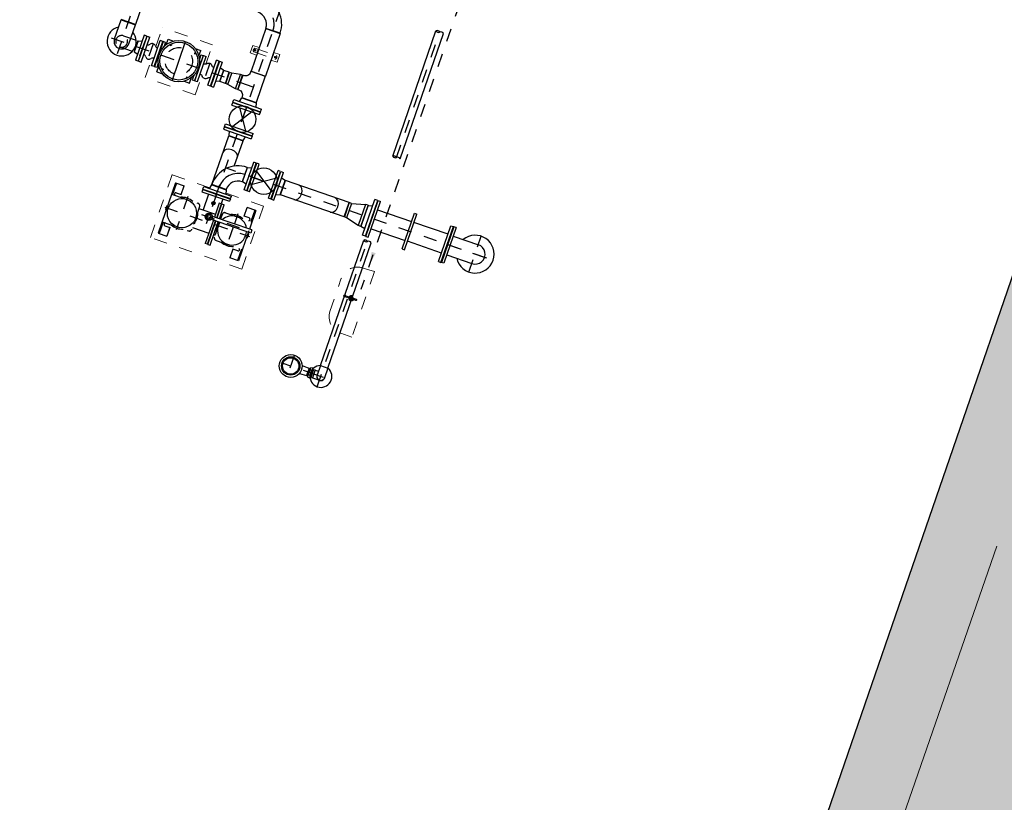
# Model space of a CAD drawing. Header units: metres. Extents: x 128615 to 129083, y 455669 to 456034.
# Tile 90 of 158: x 128820.31 to 128827.73, y 455819.76 to 455825.65. Entities that reach past the tile are written whole.
import ezdxf

# ---------------------------------------------------------------- set-up
doc = ezdxf.new("R2010")
doc.units = ezdxf.units.M
for name, pattern in [('AM_ISO08W050', [18, 12, -1.5, 3, -1.5]), ('CENTER', [2, 1.25, -0.25, 0.25, -0.25]), ('CENTER2', [1.125, 0.75, -0.125, 0.125, -0.125]), ('HIDDEN', [0.375, 0.25, -0.125]), ('RI-AWZI_SLIBLEIDING', [11, 5, -3, 0, -3]), ('RI-AWZI_TERREINRIOLERING', [19.8, 6, -1.8, 2.4, -1.8, 1.8, -1.8, 2.4, -1.8])]:
    doc.linetypes.add(name, pattern=pattern)
for name, color, linetype in [('01', 6, 'Continuous'), ('0H', 6, 'CENTER'), ('0Hid', 6, 'HIDDEN'), ('0Hu1', 6, 'Continuous'), ('0Hu2', 6, 'Continuous'), ('11', 6, 'CENTER'), ('B-XX-GR-GRAS-G', 90, 'Continuous'), ('B-XX-GR-KRUIDEN-G', 98, 'Continuous'), ('B-XX-OG-BEBOUWING-G', 1, 'Continuous')]:
    doc.layers.add(name, color=color, linetype=linetype)
for name, color, linetype, lineweight in [('AM_7', 6, 'AM_ISO08W050', 25), ('B-XX-GR-HAAG-G', 90, 'GR-HAAG1', 13), ('B-XX-RI-AWZI_SLIBLEIDING-G', 40, 'RI-AWZI_SLIBLEIDING', 18), ('B-XX-RI-AWZI_TERREINRIOLERING-G', 10, 'RI-AWZI_TERREINRIOLERING', 18), ('B-XX-VH-BESTRATING-V', 1, 'Continuous', 18), ('ME-CL', 6, 'CENTER2', 18)]:
    doc.layers.add(name, color=color, linetype=linetype, lineweight=lineweight)
doc.linetypes.add('GR-HAAG1', pattern='A,6,[176,NLCS.SHX,S=0.125,R=0,X=0,Y=0],-2', length=8)

# ---------------------------------------------------------------- blocks, each defined once
blk = doc.blocks.new('M150600')
for p, q in [((-150, 142.5), (-150, -142.5)), ((-131, 142.5), (-150, 142.5)), ((-131, 142.5), (-131, -142.5)), ((-131, 75), (140.5, 75)), ((140.5, 142.5), (140.5, -142.5)), ((159.5, 142.5), (140.5, 142.5)), ((159.5, 142.5), (159.5, -142.5)), ((431, 75), (159.5, 75)), ((431, 142.5), (431, -142.5)), ((450, 142.5), (431, 142.5)), ((450, 142.5), (450, -142.5)), ((-131, -142.5), (-150, -142.5)), ((-131, -75), (140.5, -75)), ((159.5, -142.5), (140.5, -142.5)), ((431, -75), (159.5, -75)), ((450, -142.5), (431, -142.5))]:
    blk.add_line(p, q)
blk = doc.blocks.new('Q150ba')
for p, q in [((-220, 142.5), (-220, -142.5)), ((-201, 142.5), (-220, 142.5)), ((-201, 142.5), (-201, -142.5)), ((-201, 75), (0, 75)), ((-201, -142.5), (-220, -142.5)), ((-201, -75), (0, -75))]:
    blk.add_line(p, q)
at = {"color": 0, "linetype": 'ByBlock'}
for p, q in [((0, -142.5), (0, 142.5)), ((-220, 0), (142.5, 0))]:
    blk.add_line(p, q, dxfattribs=at)
for radius, start, end in [(142.5, 211.75686, 148.24314), (75, 270, 90)]:
    blk.add_arc((0, 0), radius, start, end)
blk = doc.blocks.new('Vof150')
for p, q in [((-92, -33), (-84.15, 0)), ((-84.15, 0), (84.15, 0)), ((84.15, 0), (92, -33)), ((-142.5, -33), (142.5, -33)), ((-142.5, -55), (-142.5, -33)), ((-142.5, -55), (142.5, -55)), ((142.5, -55), (142.5, -33))]:
    blk.add_line(p, q)
blk = doc.blocks.new('VC150100')
for p, q in [((0, -84.15), (0, 84.15)), ((0, 84.15), (20, 84.15)), ((20, -84.15), (20, 84.15)), ((20, 84.15), (122, 57.15)), ((122, -57.15), (122, 57.15)), ((122, 57.15), (140, 57.15)), ((140, -57.15), (140, 57.15)), ((122, -57.15), (20, -84.15)), ((122, -57.15), (140, -57.15)), ((0, -84.15), (20, -84.15))]:
    blk.add_line(p, q)
blk = doc.blocks.new('comDN80')
for p, q in [((3, 100), (23, 100)), ((3, 100), (3, -100)), ((23, 100), (23, -100)), ((107, 100), (107, -100)), ((127, 100), (107, 100)), ((127, 100), (127, -100)), ((0, 59), (0, -59)), ((0, 59), (3, 59)), ((23, 40), (24.1, 40)), ((105.9, 40), (107, 40)), ((127, 59), (130, 59)), ((130, 59), (130, -59)), ((0, -59), (3, -59)), ((23, -40), (24.1, -40)), ((105.9, -40), (107, -40)), ((127, -59), (130, -59)), ((3, -100), (23, -100)), ((127, -100), (107, -100))]:
    blk.add_line(p, q)
at = {"color": 0, "linetype": 'ByBlock'}
blk.add_line((65, -61), (65, 61), dxfattribs=at)
for centre, radius, start, end in [((24.1, 65), 25, 270, 324.32578), ((65, 35.6), 25.4, 35.67422, 144.32578), ((105.9, 65), 25, 215.67422, 270), ((24.1, -65), 25, 35.67422, 90), ((65, -35.6), 25.4, 215.67422, 324.32578), ((105.9, -65), 25, 90, 144.32578)]:
    blk.add_arc(centre, radius, start, end)
blk = doc.blocks.new('S100')
for p, q in [((-162.15, 105), (-47.85, 105)), ((-162.15, 105), (-162.15, 97.15)), ((-47.85, 105), (-47.85, 97.15)), ((-210, 57.15), (-210, -57.15)), ((-210, 57.15), (-202.15, 57.15)), ((-7.85, 57.15), (0, 57.15)), ((0, 57.15), (0, -57.15)), ((-210, -57.15), (0, -57.15))]:
    blk.add_line(p, q)
at = {"color": 0, "linetype": 'ByBlock'}
blk.add_line((-105, 105), (-105, 0), dxfattribs=at)
for centre, start, end in [((-202.15, 97.15), 270, 0), ((-7.85, 97.15), 180, 270)]:
    blk.add_arc(centre, 40, start, end)
blk = doc.blocks.new('VC10080')
for p, q in [((0, 57.15), (0, -57.15)), ((0, 57.15), (18, 57.15)), ((18, 57.15), (18, -57.15)), ((18, 57.15), (82, 44.45)), ((82, 44.45), (82, -44.45)), ((82, 44.45), (100, 44.45)), ((100, 44.45), (100, -44.45)), ((0, -57.15), (18, -57.15)), ((18, -57.15), (82, -44.45)), ((82, -44.45), (100, -44.45))]:
    blk.add_line(p, q)
blk = doc.blocks.new('Vof80')
for p, q in [((-44.45, 0), (-52.5, -30)), ((-44.45, 0), (44.45, 0)), ((44.45, 0), (52.5, -30)), ((-100, -30), (100, -30)), ((-100, -50), (-100, -30)), ((-100, -50), (100, -50)), ((100, -50), (100, -30))]:
    blk.add_line(p, q)
blk = doc.blocks.new('Vof100')
for p, q in [((-57.15, 0), (57.15, 0)), ((57.15, 0), (65.5, -32)), ((-110, -32), (110, -32)), ((-110, -52), (-110, -32)), ((-110, -52), (110, -52)), ((-65.5, -32), (-57.15, 0)), ((110, -52), (110, -32))]:
    blk.add_line(p, q)
blk = doc.blocks.new('LD100ba')
for p, q in [((0, -110), (0, 110)), ((20, 110), (0, 110)), ((20, -110), (20, 110)), ((170, -110), (170, 110)), ((190, 110), (170, 110)), ((190, -110), (190, 110)), ((20, -50), (170, 50)), ((20, 50), (170, -50)), ((20, -110), (0, -110)), ((190, -110), (170, -110))]:
    blk.add_line(p, q)
at = {"color": 0, "linetype": 'ByBlock'}
blk.add_line((0, 0), (190, 0), dxfattribs=at)
blk.add_circle((95, 0), 100)
blk = doc.blocks.new('B100')
for p, q in [((-57.2, 0), (57.2, 0)), ((152.5, -95.3), (152.5, -209.6))]:
    blk.add_line(p, q)
for radius in [209.7, 95.4]:
    blk.add_arc((152.5, 0), radius, 180, 269.99999)
at = {"color": 0, "linetype": 'ByBlock'}
blk.add_arc((152.5, 0), 152.5, 180, 269.99999, dxfattribs=at)
blk = doc.blocks.new('A$C3A2E66B4')
at = {"layer": '0H'}
for p, q in [((-110, 330), (-320, 330)), ((-200, 192.5), (-200, 352.5)), ((-90, 192.5), (-90, 310)), ((90, 130), (90, 310)), ((320, 330), (110, 330)), ((200, 87.5), (200, 352.5)), ((0, 0), (0, 237.2)), ((57.1, 180), (-340, 180)), ((337.5, 220), (-337.5, 220)), ((-200, 87.5), (-200, 167.5)), ((-90, 130), (-90, 167.5)), ((-110, 110), (-320, 110)), ((320, 110), (110, 110))]:
    blk.add_line(p, q, dxfattribs=at)
for centre, start, end in [((-110, 310), 0, 90), ((110, 310), 90, 180), ((-110, 130), 270, 0), ((110, 130), 180, 270)]:
    blk.add_arc(centre, 20, start, end, dxfattribs=at)
at = {"layer": '0Hu1'}
for p, q in [((-320, 180), (-320, 420)), ((-320, 420), (-252, 420)), ((-312, 330), (-312, 420)), ((-252, 351), (-252, 420)), ((-80, 378), (-80, 192.5)), ((-62, 378), (-80, 378)), ((-62, 378), (-62, 192.5)), ((-59, 378), (-59, 192.5)), ((-59, 378), (-41, 378)), ((-41, 192.5), (-41, 378)), ((320, 420), (252, 420)), ((252, 350.3), (252, 420)), ((252, 351), (252, 420)), ((312, 330), (312, 420)), ((320, 20), (320, 420)), ((-290, 351), (-252, 351)), ((290, 351), (252, 351)), ((-325, 234.6), (-323.3, 237.4)), ((-325, 205.4), (-325, 234.6)), ((-319.5, 232), (-325, 232)), ((-319.7, 229), (-323.1, 229)), ((-318.8, 238), (-323, 238)), ((-80, 295), (-90, 295)), ((90, 295), (-41, 295)), ((320, 238), (323, 238)), ((320, 232), (325, 232)), ((320, 229), (323.1, 229)), ((325, 234.6), (323.4, 237.4)), ((325, 205.4), (325, 234.6)), ((-340, 192.5), (-25, 192.5)), ((-340, 167.5), (-340, 192.5)), ((-340, 167.5), (-25, 167.5)), ((-319.5, 208), (-325, 208)), ((-325, 205.4), (-323.3, 202.6)), ((-319.7, 211), (-323.1, 211)), ((-318.8, 202), (-323, 202)), ((-320, 20), (-320, 167.5)), ((-80, 167.5), (-80, 56)), ((-62, 167.5), (-62, 56)), ((-59, 167.5), (-59, 56)), ((-41, 56), (-41, 167.5)), ((320, 211), (323.1, 211)), ((320, 208), (325, 208)), ((320, 202), (323, 202)), ((325, 205.4), (323.4, 202.6)), ((-312, 20), (-312, 110)), ((-290, 89), (-252, 89)), ((-252, 89), (-252, 20)), ((-90.6, 145), (-90.8, 145)), ((-80, 145), (-90, 145)), ((90, 145), (-41, 145)), ((57.1, 18), (57.1, 145)), ((90.8, 145), (90.6, 145)), ((290, 89), (252, 89)), ((252, 89), (252, 20)), ((312, 20), (312, 110)), ((-320, 20), (-252, 20)), ((110, 18), (-110, 18)), ((-110, 0), (-110, 18)), ((110, 0), (-110, 0)), ((-62, 56), (-80, 56)), ((-59, 56), (-41, 56)), ((-57.1, 18), (-57.1, 56)), ((110, 0), (110, 18)), ((320, 20), (252, 20))]:
    blk.add_line(p, q, dxfattribs=at)
blk.add_lwpolyline([(-18, 180), (0, 198), (18, 180), (0, 162)], close=True, dxfattribs=at)
for centre, radius in [((200, 220), 110), ((0, 180), 28), ((0, 180), 18)]:
    blk.add_circle(centre, radius, dxfattribs=at)
for centre, radius, start, end in [((-200, 220), 110, 345.52249, 194.47751), ((-290, 340), 11, 90, 245.38002), ((-200, 220), 120, 66.44354, 113.55646), ((200, 220), 120, 66.44354, 113.55646), ((290, 340), 11, 294.61998, 90), ((-316.5, 233.5), 7.88, 145.1501, 213.96087), ((-292.9, 220), 31.5, 163.39845, 196.60155), ((-200, 220), 120, 346.75199, 23.55646), ((200, 220), 120, 156.44354, 203.55646), ((316.5, 233.5), 7.88, 326.03913, 34.8499), ((292.9, 220), 31.5, 343.39845, 16.60155), ((-316.5, 206.5), 7.88, 146.03913, 214.8499), ((-200, 220), 110, 208.50743, 331.49257), ((316.5, 206.5), 7.88, 325.1501, 33.96087), ((-290, 100), 11, 114.61998, 270), ((-200, 220), 120, 246.44354, 293.55646), ((200, 220), 120, 246.44354, 293.55646), ((290, 100), 11, 270, 65.38002)]:
    blk.add_arc(centre, radius, start, end, dxfattribs=at)
blk = doc.blocks.new('sok-DN15ba')
at = {"color": 0, "linetype": 'ByBlock'}
for p, q in [((12.5, 0), (-12.5, 0)), ((0, -12.5), (0, 12.5))]:
    blk.add_line(p, q, dxfattribs=at)
for radius in [12.5, 7.5]:
    blk.add_circle((0, 0), radius)
blk.add_arc((0, 0), 8.5, 180, 90)
blk = doc.blocks.new('slibverwerkingsgebouw')
for p, q in [((16874.6, 2751.7), (16925, 2751.7)), ((16874.7, 2691.7), (16874.6, 2751.7)), ((17039.3, 2751.8), (17089.6, 2751.8)), ((17089.7, 2691.8), (17089.6, 2751.8)), ((16874.7, 2691.7), (16925, 2691.7)), ((16896.5, 2736.7), (17067.8, 2736.8)), ((16896.5, 2706.7), (17067.8, 2706.8)), ((16920.9, 2706.7), (16920.9, 2736.7)), ((17039.3, 2691.8), (17089.7, 2691.8)), ((17043.4, 2706.8), (17043.4, 2736.8)), ((16586.2, 2656.8), (16186.2, 2656.5)), ((16186.3, 2503.6), (16186.2, 2656.5)), ((16586.3, 2502.5), (16586.2, 2656.8)), ((16186.5, 2256.5), (16186.4, 2410.8)), ((16586.5, 2256.8), (16586.4, 2411.1)), ((16586.5, 2256.8), (16186.5, 2256.5)), ((17347.9, 1632.3), (17046.6, 1632.1)), ((17347.9, 1632.3), (17348.2, 1132.3)), ((16919.2, 1632), (16617.9, 1631.8)), ((16617.9, 1631.8), (16618.2, 1131.8)), ((18144.4, 1200.6), (18148.1, 1200.6)), ((18148.1, 1198.6), (18237.9, 1198.7)), ((18148.1, 1188.4), (18237.9, 1188.5)), ((17348.2, 1132.3), (16618.2, 1131.8)), ((18144.4, 1186.4), (18148.1, 1186.4))]:
    blk.add_line(p, q)
at = {"color": 0, "linetype": 'ByBlock'}
for p, q in [((16896.6, 2721.7), (16907.6, 2721.7)), ((16902.2, 2716.2), (16902.1, 2727.2)), ((17056.6, 2721.8), (17067.6, 2721.8)), ((17062.2, 2716.3), (17062.1, 2727.3))]:
    blk.add_line(p, q, dxfattribs=at)
for points in [[(18299, 1440.4), (18299.4, 918.6), (18209.5, 918.6, -0.39615), (18078.6, 1045.5), (18078.4, 1303.5, -0.420962), (18209.2, 1437.5), (18299, 1440.4)], [(18144.4, 1200.6, 0.111471), (18142.1, 1200.1, 0.102954), (18140.1, 1198.5, 0.092827), (18138.8, 1196.3, 0.086748), (18138.3, 1193.5, 0.086748), (18138.8, 1190.8, 0.092827), (18140.1, 1188.5, 0.102954), (18142.1, 1187, 0.111471), (18144.4, 1186.4, 0.111471)], [(18152.4, 1198.5, 0.102954), (18150.4, 1200.1, 0.111471), (18148.1, 1200.6, 0.111471), (18145.8, 1200.1, 0.102954), (18143.7, 1198.5, 0.092827), (18142.4, 1196.3, 0.086748), (18141.9, 1193.5, 0.086748), (18142.4, 1190.8, 0.092827), (18143.7, 1188.5, 0.102954), (18145.8, 1187, 0.111471), (18148.1, 1186.4, 0.111471)], [(18148.1, 1198.6, 0.120314), (18146.6, 1198.2, 0.105015), (18145.2, 1197.1, 0.088783), (18144.4, 1195.5, 0.079947), (18144, 1193.5, 0.079947), (18144.4, 1191.5, 0.088783), (18145.2, 1189.9, 0.105015), (18146.6, 1188.8, 0.120314), (18148.1, 1188.4, 0.120314)], [(18148.1, 1186.4, 0.111471), (18150.4, 1187, 0.102954), (18152.5, 1188.5, 0.092827)], [(18237.9, 1188.5, 0.119274), (18239.4, 1188.9, 0.104811), (18240.8, 1190, 0.089262), (18241.7, 1191.6, 0.080705), (18242, 1193.6, 0.080705), (18241.7, 1195.6, 0.089262), (18240.8, 1197.2, 0.104811), (18239.4, 1198.3, 0.119274), (18237.9, 1198.7, 0.119274)]]:
    blk.add_lwpolyline(points, format="xyb")
for centre, radius in [((16902.1, 2721.7), 5.5), ((17062.1, 2721.8), 5.5), ((18199.2, 1193.6), 20.2), ((18199.2, 1193.6), 13)]:
    blk.add_circle(centre, radius)
for centre, start, end in [((16908.1, 2721.7), 127.90271, 232.17542), ((17056.1, 2721.8), 307.90271, 52.17542)]:
    blk.add_arc(centre, 19, start, end)
at = {"layer": '01'}
for p, q in [((18143.4, 2307.4), (18142.7, 3306.2)), ((18203.7, 2307.4), (18203, 3306.2)), ((18144.6, 638.4), (18143.9, 1637.2)), ((18204.9, 638.4), (18204.2, 1637.2)), ((18014.3, 593.8), (18069.9, 591)), ((18144.4, 638.4), (18204.7, 638.4)), ((18144.4, 638.4), (18144.5, 562.1)), ((18204.7, 638.4), (18204.8, 562.1)), ((18014.4, 530.7), (18070, 533.7))]:
    blk.add_line(p, q, dxfattribs=at)
for radius in [69.2, 61.7]:
    blk.add_circle((17934.4, 562.2), radius, dxfattribs=at)
for centre, radius, start, end in [((18174.8, 562.4), 82.5, 111.47462, 68.60351), ((18174.6, 562.4), 31.7, 161.37187, 17.06749), ((18174.6, 562.4), 30.2, 180.03907, 0.03907)]:
    blk.add_arc(centre, radius, start, end, dxfattribs=at)
at = {"layer": '0H'}
for p, q in [((15929.5, 3656.4), (15930.4, 2346.4)), ((18173.6, 2307.4), (18172.9, 3306.2)), ((16982.9, 1579.1), (16981.9, 3057.1)), ((16256.2, 2586.6), (16300, 2586.6)), ((16282.8, 2553.1), (16296.8, 2553.1)), ((16472.5, 2586.7), (16516.2, 2586.8)), ((16475.8, 2553.2), (16489.8, 2553.2)), ((15847.1, 2456.3), (16876.3, 2457)), ((16256.4, 2326.6), (16300.2, 2326.6)), ((16282.9, 2360.1), (16296.9, 2360.1)), ((16472.6, 2326.7), (16516.4, 2326.8)), ((16475.9, 2360.2), (16489.9, 2360.2)), ((19064.3, 1813), (16982.8, 1811.6)), ((18174.8, 479.9), (18174, 1637.2)), ((18092.3, 562.3), (18257.3, 562.4))]:
    blk.add_line(p, q, dxfattribs=at)
blk.add_arc((16830, 2905), 152, 359.88398, 90.04356, dxfattribs=at)
at = {"layer": '0Hid'}
for p, q in [((15930.3, 2500.8), (16044.3, 2500.9)), ((15930.4, 2411.9), (16044.4, 2412)), ((18096.4, 599.9), (18082.6, 599.9)), ((18106, 594), (18106, 530.7)), ((18106, 594), (18118.3, 594)), ((18118.3, 594), (18118.3, 530.7)), ((18072.4, 536.2), (18072.3, 588.4)), ((18079.6, 584.5), (18072.3, 584.5)), ((18079.6, 581.5), (18072.3, 581.5)), ((18079.7, 543.1), (18072.4, 543.1)), ((18072.4, 540.2), (18079.7, 540.2)), ((18079.6, 590.5), (18079.7, 534.2)), ((18079.6, 581.1), (18079.6, 590.5)), ((18096.4, 581.1), (18082.6, 581.1)), ((18096.4, 543.6), (18082.6, 543.6)), ((18082.6, 524.8), (18096.4, 524.8)), ((18099.4, 534.2), (18099.3, 590.5)), ((18105.9, 584.5), (18099.3, 584.5)), ((18105.9, 581.5), (18099.3, 581.5)), ((18106, 543.1), (18099.4, 543.1)), ((18099.4, 540.2), (18106, 540.2)), ((18106, 530.7), (18118.3, 530.7)), ((18118.3, 592.5), (18144.5, 592.5)), ((18118.3, 532.2), (18174.8, 532.2))]:
    blk.add_line(p, q, dxfattribs=at)
blk.add_circle((16386.3, 2456.7), 102.3, dxfattribs=at)
for centre, radius, start, end in [((15930.3, 2456.4), 44.4, 90.03906, 270.03906), ((15930.3, 2456.4), 44.4, 270.03906, 90.03906), ((18096, 590.5), 16.4, 145.07873, 214.9994), ((18083, 590.5), 16.4, 325.07873, 34.9994), ((18069.8, 588.4), 2.55, 0.03907, 87.03906), ((18069.8, 536.2), 2.55, 273.03907, 0.03907), ((18140.7, 562.4), 61.1, 162.14251, 197.93562), ((18096.1, 534.2), 16.4, 145.07873, 214.9994), ((18038.3, 562.3), 61.1, 342.14251, 17.93562), ((18083, 534.2), 16.4, 325.07873, 34.9994)]:
    blk.add_arc(centre, radius, start, end, dxfattribs=at)
at = {"layer": '0Hu1'}
for p, q in [((15987.1, 2949.4), (15987.4, 2610.9)), ((17039.2, 2904.7), (16924.9, 2904.6)), ((16924.9, 2903), (17039.2, 2903.1)), ((16924.9, 2903), (16925.1, 2564)), ((17039.2, 2903.1), (17039.4, 2564.1)), ((15987.4, 2610.9), (15873.1, 2610.8)), ((15873.1, 2608.8), (15987.4, 2608.9)), ((15873.2, 2456.3), (15873.1, 2608.8)), ((15987.5, 2456.4), (15987.4, 2608.9)), ((16386.4, 2300.7), (16386.2, 2612.7)), ((16226.3, 2556.6), (16226.4, 2356.6)), ((16244.3, 2556.6), (16226.3, 2556.6)), ((16244.3, 2556.6), (16244.3, 2521.2)), ((16256.3, 2542.8), (16256.2, 2586.6)), ((16289.8, 2546.1), (16289.8, 2560.1)), ((16482.8, 2546.2), (16482.8, 2560.2)), ((16516.3, 2543), (16516.2, 2586.8)), ((16528.3, 2556.8), (16528.3, 2521.4)), ((16528.3, 2556.8), (16546.3, 2556.8)), ((16546.3, 2556.8), (16546.3, 2500.6)), ((16925.1, 2564), (17039.4, 2564.1)), ((16044.3, 2500.9), (16044.4, 2412)), ((16728.9, 2412.5), (16728.8, 2501.4)), ((16773.3, 2501.4), (16728.8, 2501.4)), ((16773.4, 2412.5), (16773.3, 2501.4)), ((16244.4, 2392), (16244.4, 2356.6)), ((16528.4, 2392.2), (16528.4, 2356.8)), ((16546.4, 2413), (16546.4, 2356.8)), ((16773.4, 2412.5), (16728.9, 2412.5)), ((16244.4, 2356.6), (16226.4, 2356.6)), ((16256.4, 2326.6), (16256.4, 2370.4)), ((16289.9, 2353.1), (16289.9, 2367.1)), ((16482.9, 2353.2), (16482.9, 2367.2)), ((16516.4, 2326.8), (16516.4, 2370.5)), ((16528.4, 2356.8), (16546.4, 2356.8)), ((16925.3, 2350), (17039.6, 2350.1)), ((16925.5, 2048), (17039.8, 2048.1)), ((16925.7, 1659), (16925.5, 2048)), ((17039.9, 1845.8), (17039.8, 2048.1)), ((17137.3, 1754.5), (17137.2, 1868.8)), ((17439.3, 1754.7), (17439.2, 1869)), ((17946.7, 1869.4), (17440.2, 1869)), ((17946.8, 1755.1), (17946.7, 1869.4)), ((17946.8, 1755.1), (17440.3, 1754.7))]:
    blk.add_line(p, q, dxfattribs=at)
for centre, radius in [((16386.3, 2456.7), 156), ((16386.3, 2456.7), 142.4), ((17934.4, 562.2), 86)]:
    blk.add_circle(centre, radius, dxfattribs=at)
for centre, radius, start, end in [((18157.8, 3290.3), 21.9, 46.50194, 133.57619), ((18157.8, 3322.1), 21.9, 226.50194, 313.57619), ((18188, 3290.4), 21.9, 46.50194, 133.57619), ((16830, 2905), 209.1, 359.9263, 90.04234), ((16830, 2905), 94.8, 359.79078, 90.04621), ((15930.3, 2456.4), 110, 121.34083, 58.7373), ((15930.3, 2456.4), 57.2, 180.03907, 0.03907), ((18158.5, 2291.5), 21.9, 46.50194, 133.57619), ((18158.5, 2323.2), 21.9, 226.50194, 313.57619), ((18188.7, 2291.5), 21.9, 46.50194, 133.57619), ((18159, 1621.3), 21.9, 46.50194, 133.57619), ((18158.9, 1653.1), 21.9, 226.50194, 313.57619), ((18189.1, 1621.4), 21.9, 46.50194, 133.57619)]:
    blk.add_arc(centre, radius, start, end, dxfattribs=at)
for centre, major_axis in [((16982.7, 1915.6), (-57.1, 0)), ((17547.1, 1812), (0, 57.1)), ((17836.4, 1812.2), (0, 57.1))]:
    blk.add_ellipse(centre, major_axis=major_axis, ratio=0.707107, start_param=3.141593, end_param=6.283185, dxfattribs=at)
at = {"layer": '11'}
for p, q in [((17934.3, 644), (17934.4, 480.5)), ((18135.3, 562.4), (17874.5, 562.2))]:
    blk.add_line(p, q, dxfattribs=at)
at = {"layer": 'AM_7'}
blk.add_line((18242, 6755.3), (18245.8, 1278.7), dxfattribs=at)
blk.add_solid([(18262.2, 1574.7), (18228.9, 1574.7), (18245.6, 1474.7)], dxfattribs=at)
at = {"layer": 'ME-CL'}
for p, q in [((18244, 1193.6), (18134.6, 1193.5)), ((18148.1, 1185.1), (18148.1, 1202.6)), ((18237.9, 1187.5), (18237.9, 1200))]:
    blk.add_line(p, q, dxfattribs=at)
at = {"layer": 'ME-CL', "color": 1, "lineweight": 18}
for p, q in [((18223.4, 1193.6), (18175, 1193.5)), ((18199.2, 1217.8), (18199.2, 1169.3))]:
    blk.add_line(p, q, dxfattribs=at)
at = {"layer": '0Hu1', "color": 1, "linetype": 'CENTER', "xscale": -1}
for name, p, rotation in [('Vof80', (16046.3, 2456.4), 90.03906185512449), ('comDN80', (16546.3, 2456.8), 180.0390652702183), ('S100', (16982.4, 2352.1), 90.03906185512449), ('Vof100', (16982.6, 2050.1), 180.0390652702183), ('Vof100', (17437.3, 1811.9), 270.0390618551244)]:
    blk.add_blockref(name, p, dxfattribs=dict(at, rotation=rotation))
at = {"layer": '0Hu1', "color": 1, "linetype": 'CENTER'}
for name, p, rotation in [('comDN80', (16226.3, 2456.6), 180.0390652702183), ('Vof80', (16726.3, 2456.9), 270.0390618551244), ('VC10080', (16875.3, 2457), 180.0390652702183), ('Vof100', (16982.4, 2350.1), 0.03906527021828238), ('LD100ba', (16982.4, 2295.1), 270.0390618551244), ('Vof150', (18090.8, 1812.3), 90.03906185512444), ('M150600', (18598.8, 1812.7), 180.0390652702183), ('Q150ba', (18971.8, 1812.9), 0.03906527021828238), ('Vof100', (17137.3, 1811.7), 90.03906185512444), ('LD100ba', (17192.3, 1811.7), 0.03906527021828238), ('VC150100', (18088.8, 1812.3), 180.0390652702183), ('Vof100', (16982.9, 1657.1), 0.03906527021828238)]:
    blk.add_blockref(name, p, dxfattribs=dict(at, rotation=rotation))
at = {"layer": '0Hu1'}
for name, p, rotation in [('B100', (17135.3, 1811.7), 270.0390618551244), ('sok-DN15ba', (16983, 1530.3), 180.0390652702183)]:
    blk.add_blockref(name, p, dxfattribs=dict(at, rotation=rotation))
at = {"layer": '0Hu2', "rotation": 180.0390652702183}
blk.add_blockref('A$C3A2E66B4', (16982.9, 1602.1), dxfattribs=at)

msp = doc.modelspace()

# ---------------------------------------------------------------- hatches: boundary and pattern name
at = {"layer": 'B-XX-GR-GRAS-G'}
h = msp.add_hatch(dxfattribs=at)
h.set_pattern_fill('CROSS', color=256, scale=0.1, angle=-116.56329, style=0)
h.set_pattern_definition([(340.90658, (128738.9979, 455858.1423), (0.8077809, 0.392352), [0.3175, -0.9525]), (70.90658, (128739.096, 455857.94034), (-0.392352, 0.8077809), [0.3175, -0.9525])])
h.paths.add_polyline_path([(128845.8675, 455784.6486), (128847.5685, 455784.0598), (128847.7648, 455784.6268), (128846.0638, 455785.2156)])
h.paths.add_polyline_path([(128967.1056, 455860.4144), (128969.421, 455866.8918), (128880.9007, 455904.4097), (128810.0578, 455927.1028), (128808.0816, 455921.3937), (128811.586, 455919.9882), (128842.944, 455909.6013), (128874.3253, 455899.2846), (128897.3942, 455890.0888), (128932.2499, 455875.2516), (128958.9785, 455863.8749)])
edge = h.paths.add_edge_path()
edge.add_line((128984.0843, 455804.1851), (128953.5144, 455822.3927))
edge.add_line((128953.5144, 455822.3927), (128931.0818, 455759.6371))
edge.add_line((128931.0818, 455759.6371), (128923.6913, 455762.2049))
edge.add_line((128923.6913, 455762.2049), (128914.027, 455765.5502))
edge.add_line((128914.027, 455765.5502), (128897.8456, 455770.6508))
edge.add_line((128897.8456, 455770.6508), (128884.7246, 455774.2574))
edge.add_line((128884.7246, 455774.2574), (128872.5483, 455777.8538))
edge.add_line((128872.5483, 455777.8538), (128866.0796, 455781.0476))
edge.add_line((128866.0796, 455781.0476), (128866.0213, 455781.0678))
edge.add_line((128866.0213, 455781.0678), (128863.5642, 455773.7248))
edge.add_line((128863.5642, 455773.7248), (128871.5286, 455771.3054))
edge.add_line((128871.5286, 455771.3054), (128871.6723, 455771.4107))
edge.add_arc((128873.3846, 455770.3693), 2.0041, 78.24945, 148.69514, ccw=False)
edge.add_line((128873.7928, 455772.3314), (128875.0822, 455772.0165))
edge.add_line((128875.0822, 455772.0165), (128927.2956, 455757.613))
edge.add_line((128927.2956, 455757.613), (128956.8956, 455749.1706))
edge.add_line((128956.8956, 455749.1706), (128984.0843, 455804.1851))
h = msp.add_hatch(dxfattribs=at)
h.set_pattern_fill('DOTS', color=256, scale=0.1, angle=-116.56329, style=0)
h.set_pattern_definition([(340.90658, (128738.99792, 455858.14229), (0.12693691, 0.1240523), [0, -0.15875])])
edge = h.paths.add_edge_path()
edge.add_line((128828.9802, 455818.8753), (128832.0015, 455827.6917))
edge.add_line((128832.0015, 455827.6917), (128839.6963, 455825.0121))
edge.add_line((128839.6963, 455825.0121), (128847.2296, 455822.3886))
edge.add_arc((128844.4592, 455806.0338), 16.5877, 80.38585, 190.01721)
edge.add_line((128828.1243, 455803.1485), (128824.0343, 455804.688))
edge.add_line((128824.0343, 455804.688), (128827.3804, 455814.2069))
edge.add_line((128827.3804, 455814.2069), (128828.7857, 455818.3077))
edge.add_line((128828.7857, 455818.3077), (128829.4638, 455818.073))
edge.add_line((128829.4638, 455818.073), (128829.3775, 455817.8237))
edge.add_line((128829.3775, 455817.8237), (128830.4379, 455817.4566))
edge.add_line((128830.4379, 455817.4566), (128830.8068, 455818.5223))
edge.add_line((128830.8068, 455818.5223), (128829.7464, 455818.8893))
edge.add_line((128829.7464, 455818.8893), (128829.66, 455818.64))
edge.add_line((128829.66, 455818.64), (128828.9802, 455818.8753))
at = {"layer": 'B-XX-GR-HAAG-G'}
h = msp.add_hatch(dxfattribs=at)
h.set_pattern_fill('ANGLE', color=256, scale=0.04, angle=-19.09342, style=0)
h.set_pattern_definition([(78.37646, (128738.99792, 455858.1423), (-0.2736702, 0.05629363), [0.2032, -0.0762]), (168.37646, (128738.99792, 455858.1423), (-0.05629363, -0.2736702), [0.2032, -0.0762])])
edge = h.paths.add_edge_path()
edge.add_line((128824.056, 455861.244), (128824.3252, 455861.9975))
edge.add_line((128824.3252, 455861.9975), (128807.4128, 455867.9094))
edge.add_line((128807.4128, 455867.9094), (128807.5845, 455867.0019))
edge.add_line((128807.5845, 455867.0019), (128824.0566, 455861.2438))
edge.add_line((128911.0525, 455830.6926), (128923.873, 455826.2244))
edge.add_line((128923.873, 455826.2244), (128926.9523, 455825.1513))
edge.add_line((128926.9523, 455825.1513), (128927.2239, 455825.9444))
edge.add_line((128927.2239, 455825.9444), (128912.0314, 455831.2301))
edge.add_line((128912.0314, 455831.2301), (128911.0524, 455830.6923))
at = {"layer": 'B-XX-GR-KRUIDEN-G'}
h = msp.add_hatch(dxfattribs=at)
h.set_pattern_fill('SWAMP', color=256, scale=0.2, angle=-116.56329, style=0)
h.set_pattern_definition([(340.9066, (128738.998, 455858.1423), (3.83935, 3.326516), [0.635, -4.445]), (70.9066, (128739.298, 455858.0384), (-0.96118, 4.98823), [0.3175, -8.48132]), (70.9066, (128739.373, 455858.0125), (-0.96118, 4.98823), [0.254, -8.54482]), (70.9066, (128739.223, 455858.0644), (-0.96118, 4.98823), [0.254, -8.54482]), (40.9066, (128739.448, 455857.9865), (-0.96117, 4.98823), [0.2032, -4.8768]), (100.9066, (128739.148, 455858.0904), (-4.80052, 1.66172), [0.2032, -4.8768])])
edge = h.paths.add_edge_path()
edge.add_line((128948.4118, 455833.458), (128948.6455, 455826.0783))
edge.add_line((128948.6455, 455826.0783), (128943.9096, 455812.3967))
edge.add_line((128943.9096, 455812.3967), (128941.3889, 455813.2785))
edge.add_line((128941.3889, 455813.2785), (128942.134, 455815.431))
edge.add_arc((128932.7453, 455818.8885), 10.0051, -20.21683, 71.17534)
edge.add_line((128935.9736, 455828.3584), (128892.186, 455843.5793))
edge.add_arc((128893.6953, 455847.9211), 4.5966, -157.04284, -109.16785, ccw=False)
edge.add_arc((128894.4308, 455848.2326), 5.3954, 162.51127, 202.95716, ccw=False)
edge.add_line((128889.2848, 455849.8541), (128901.8558, 455885.6736))
edge.add_line((128901.8558, 455885.6736), (128887.2243, 455890.7226))
edge.add_line((128887.2243, 455890.7226), (128887.1818, 455890.5997))
edge.add_line((128887.1818, 455890.5997), (128874.5146, 455895.1036))
edge.add_line((128874.5146, 455895.1036), (128873.5284, 455892.2545))
edge.add_arc((128867.2807, 455871.9955), 21.2004, 72.86074, 176.43586)
edge.add_line((128846.1213, 455873.3135), (128835.0104, 455877.1888))
edge.add_arc((128817.5916, 455889.2204), 21.1701, -34.63405, -24.22744)
edge.add_line((128836.8972, 455880.5331), (128837.0847, 455880.5151))
edge.add_line((128837.0847, 455880.5151), (128838.2442, 455883.7951))
edge.add_line((128838.2442, 455883.7951), (128838.0851, 455883.911))
edge.add_arc((128817.5916, 455889.2204), 21.1701, -14.52468, 21.05836)
edge.add_line((128837.3479, 455896.8273), (128838.4438, 455897.4513))
edge.add_line((128838.4438, 455897.4513), (128836.9197, 455900.5194))
edge.add_line((128836.9197, 455900.5194), (128835.8291, 455899.9707))
edge.add_arc((128817.5916, 455889.2204), 21.1701, 30.51774, 65.77256)
edge.add_line((128826.279, 455908.526), (128826.2969, 455908.7136))
edge.add_line((128826.2969, 455908.7136), (128823.017, 455909.8731))
edge.add_line((128823.017, 455909.8731), (128822.901, 455909.714))
edge.add_arc((128817.5916, 455889.2204), 21.1701, 75.47532, 155.58736)
edge.add_line((128798.3142, 455897.9702), (128798.1176, 455897.9799))
edge.add_line((128798.1176, 455897.9799), (128797.7212, 455896.8585))
edge.add_line((128797.7212, 455896.8585), (128793.8072, 455898.2134))
edge.add_arc((128775.6532, 455909.0573), 21.1462, -30.85117, -24.45064)
edge.add_line((128794.9029, 455900.3047), (128795.4902, 455900.2458))
edge.add_line((128795.4902, 455900.2458), (128796.7021, 455903.7468))
edge.add_line((128796.7021, 455903.7468), (128796.1976, 455904.0487))
edge.add_arc((128775.6532, 455909.0573), 21.1462, -13.70125, 21.18853)
edge.add_line((128795.3698, 455916.7004), (128797.9082, 455917.9559))
edge.add_line((128797.9082, 455917.9559), (128796.4067, 455921.1223))
edge.add_line((128796.4067, 455921.1223), (128793.8363, 455919.8526))
edge.add_arc((128775.6532, 455909.0573), 21.1462, 30.6974, 65.54936)
edge.add_line((128784.4058, 455928.3071), (128784.4647, 455928.8944))
edge.add_line((128784.4647, 455928.8944), (128780.9637, 455930.1062))
edge.add_line((128780.9637, 455930.1062), (128780.6618, 455929.6018))
edge.add_arc((128775.6532, 455909.0573), 21.1462, 76.29875, 155.50955)
edge.add_line((128756.4095, 455917.8233), (128755.8262, 455917.898))
edge.add_line((128755.8262, 455917.898), (128754.6142, 455914.3971))
edge.add_line((128754.6142, 455914.3971), (128755.1122, 455914.0803))
edge.add_arc((128775.6532, 455909.0573), 21.1462, 166.25894, 191.70438)
edge.add_line((128754.9467, 455904.7676), (128751.1986, 455903.6585))
edge.add_line((128751.1986, 455903.6585), (128751.1174, 455903.9197))
edge.add_line((128751.1174, 455903.9197), (128741.497, 455907.2999))
edge.add_line((128741.497, 455907.2999), (128757.0495, 455938.299))
edge.add_line((128757.0495, 455938.299), (128795.9633, 455925.5685))
edge.add_line((128795.9633, 455925.5685), (128808.0816, 455921.3937))
edge.add_line((128808.0816, 455921.3937), (128811.586, 455919.9882))
edge.add_line((128811.586, 455919.9882), (128842.944, 455909.6013))
edge.add_line((128842.944, 455909.6013), (128874.3253, 455899.2846))
edge.add_line((128874.3253, 455899.2846), (128897.3942, 455890.0888))
edge.add_line((128897.3942, 455890.0888), (128932.2499, 455875.2516))
edge.add_line((128932.2499, 455875.2516), (128958.9785, 455863.8749))
edge.add_line((128958.9785, 455863.8749), (128948.4118, 455833.458))
h.paths.add_polyline_path([(128845.6941, 455904.4571), (128848.0856, 455905.5477), (128849.231, 455903.2377), (128848.6445, 455901.5319), (128846.8292, 455902.1678)], flags=16)
at = {"layer": 'B-XX-VH-BESTRATING-V'}
h = msp.add_hatch(dxfattribs=at)
h.set_pattern_fill('AR-B88', color=256, scale=0.002, angle=-116.56329, style=0)
h.set_pattern_definition([(340.906581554, (222427.23342, -244865.00476), (0.13293724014, 0.3840425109), []), (70.906581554, (222427.23342, -244865.00476), (-0.059084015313, 0.45051113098), [0.4064, -0.4064])])
h.paths.add_polyline_path([(128848.0971, 455878.6359, -0.403741), (128873.2288, 455891.4051), (128873.5245, 455892.2556, 0.486896), (128846.1151, 455873.2097), (128834.9512, 455877.1035, 0.046667), (128836.8972, 455880.5331), (128837.0847, 455880.5151), (128838.2442, 455883.7951), (128838.0851, 455883.911, 0.15652), (128837.3479, 455896.8273), (128838.4438, 455897.4513), (128836.9197, 455900.5194), (128835.8291, 455899.9707, 0.155053), (128826.279, 455908.526), (128826.2969, 455908.7136), (128824.5146, 455909.3436), (128824.2202, 455908.4931), (128825.334, 455908.0994), (128825.3206, 455907.9592, -0.173834), (128835.4657, 455898.7804), (128836.5161, 455899.3089), (128837.2594, 455897.8125), (128836.2169, 455897.219, -0.174013), (128837.0525, 455883.5501), (128837.1722, 455883.4628), (128836.4706, 455881.478), (128836.3304, 455881.4915, -0.38441), (128811.8267, 455869.7874), (128811.749, 455869.6699), (128810.8869, 455869.9746), (128810.5925, 455869.1241), (128812.1121, 455868.587), (128812.216, 455868.7442, 0.07545), (128818.5707, 455868.0729, 0.075895), (128824.8362, 455869.3284), (128826.3977, 455866.1489), (128827.2047, 455866.5577), (128826.1752, 455868.708), (128828.4457, 455869.8033), (128829.4584, 455867.6596), (128832.767, 455866.4858), (128833.0883, 455867.3782), (128830.0883, 455868.4308), (128828.7671, 455871.2404), (128828.8525, 455871.2937, 0.085314), (128834.1919, 455876.0825), (128837.7766, 455874.8504), (128842.5595, 455873.1542), (128846.0839, 455871.9276), (128846.081, 455871.8227, 0.197443), (128852.3272, 455856.9671), (128850.4532, 455851.7043), (128837.701, 455856.1264), (128837.4046, 455855.2651), (128841.2029, 455853.9567), (128840.2941, 455851.3181, -0.037394), (128840.2171, 455851.027, -0.036633), (128840.1005, 455850.7561), (128837.9778, 455844.5937, -0.026918), (128837.918, 455844.3852, -0.026157), (128837.8388, 455844.19), (128836.9098, 455841.4928), (128836.1198, 455841.7704), (128834.2752, 455836.4664), (128835.0449, 455836.199), (128833.9673, 455833.0983, 0.045838), (128834.7846, 455832.717), (128835.7157, 455835.394), (128836.2, 455836.7518), (128835.4308, 455837.0335), (128836.6945, 455840.6412), (128837.4669, 455840.3769), (128841.9722, 455853.3664), (128875.6168, 455841.6267), (128872.6042, 455832.6313), (128869.4364, 455823.6341), (128868.9275, 455823.8104), (128868.602, 455822.8507), (128868.0093, 455821.1905), (128868.4012, 455821.0538, 0.054395), (128869.3766, 455820.7582), (128873.2028, 455831.5752), (128875.0931, 455836.9641, -0.041286), (128875.1755, 455837.2859, -0.04335), (128875.3177, 455837.6045), (128877.0162, 455842.4465), (128860.0174, 455848.3648), (128851.3065, 455851.4074), (128853.0584, 455856.2733, 0.327297), (128877.9962, 455853.702), (128879.454, 455851.9602), (128881.0432, 455853.2495), (128880.17, 455854.3809), (128882.1131, 455856.0401), (128883.0879, 455854.9248), (128883.6943, 455855.4498), (128882.3422, 455857.0749), (128882.4128, 455857.1465, 0.527185), (128875.6563, 455891.4715), (128874.8989, 455891.7329), (128874.6549, 455890.9094, -0.402981), (128886.4647, 455865.3549, -1)])
h.paths.add_polyline_path([(128876.3997, 455841.6513), (128877.6867, 455841.2058), (128877.883, 455841.7728), (128876.596, 455842.2183)], flags=24)
h = msp.add_hatch(dxfattribs=at)
h.set_pattern_fill('BRICK', color=256, scale=0.033071, angle=-116.50973)
h.set_pattern_definition([(340.90658, (128781.00315, 455850.76689), (0.06869295, 0.19844713), []), (70.9066, (128781.00315, 455850.7669), (-0.3968943, 0.1373859), [0.21, -0.21]), (70.9066, (128781.2016, 455850.6982), (-0.3968943, 0.1373859), [-0.21, 0.21])])
edge = h.paths.add_edge_path()
edge.add_line((128831.6127, 455838.8346), (128839.0653, 455860.4903))
edge.add_line((128839.0653, 455860.4903), (128836.3035, 455861.4413))
edge.add_line((128836.3035, 455861.4413), (128833.5416, 455862.3923))
edge.add_arc((128834.2947, 455864.4076), 2.1514, 165.75864, 249.51029, ccw=False)
edge.add_line((128832.2094, 455864.9368), (128832.723, 455866.3635))
edge.add_line((128832.723, 455866.3635), (128829.5306, 455867.496))
edge.add_line((128829.5306, 455867.496), (128825.779, 455865.6898))
edge.add_line((128825.779, 455865.6898), (128824.1893, 455861.2288))
edge.add_line((128824.1893, 455861.2288), (128829.348, 455859.4119))
edge.add_arc((128828.6821, 455857.5377), 1.989, -20.16068, 70.43999, ccw=False)
edge.add_line((128830.5492, 455856.8522), (128825.0856, 455841.0701))
edge.add_arc((128820.6004, 455842.5189), 4.7134, 246.43031, 342.09788, ccw=False)
edge.add_line((128818.7157, 455838.1987), (128794.9887, 455846.4591))
edge.add_line((128794.9887, 455846.4591), (128740.4444, 455865.383))
edge.add_arc((128742.7379, 455872.105), 7.1025, 156.74959, 251.16118, ccw=False)
edge.add_line((128736.2121, 455874.9088), (128740.8492, 455888.4475))
edge.add_arc((128747.4193, 455885.784), 7.0895, 110.50432, 157.93215, ccw=False)
edge.add_line((128744.936, 455892.4243), (128746.056, 455895.6599))
edge.add_line((128746.056, 455895.6599), (128750.9664, 455893.9602))
edge.add_line((128750.9664, 455893.9602), (128752.5279, 455898.5416))
edge.add_line((128752.5279, 455898.5416), (128752.0153, 455900.3559))
edge.add_line((128752.0153, 455900.3559), (128751.9766, 455900.3452))
edge.add_line((128751.9766, 455900.3452), (128751.0126, 455903.8188))
edge.add_line((128751.0126, 455903.8188), (128743.3041, 455906.5355))
edge.add_line((128743.3041, 455906.5355), (128719.8929, 455838.903))
edge.add_line((128719.8929, 455838.903), (128720.2713, 455838.7734))
edge.add_line((128720.2713, 455838.7734), (128743.5505, 455906.0245))
edge.add_line((128743.5505, 455906.0245), (128750.6829, 455903.5109))
edge.add_line((128750.6829, 455903.5109), (128752.1091, 455898.5528))
edge.add_line((128752.1091, 455898.5528), (128750.7174, 455894.4697))
edge.add_line((128750.7174, 455894.4697), (128745.8089, 455896.1688))
edge.add_line((128745.8089, 455896.1688), (128744.6186, 455892.7301))
edge.add_arc((128747.4193, 455885.784), 7.4895, 111.9598, 158.01775)
edge.add_line((128740.4743, 455888.5874), (128735.6522, 455874.5084))
edge.add_arc((128742.7114, 455872.076), 7.4665, 160.98711, 251.27371)
edge.add_line((128740.3143, 455865.0047), (128794.8566, 455846.0816))
edge.add_line((128794.8566, 455846.0816), (128818.5714, 455837.8253))
edge.add_arc((128820.6004, 455842.5189), 5.1134, 246.62204, 342.05062)
edge.add_line((128825.4649, 455840.9431), (128830.926, 455856.7179))
edge.add_arc((128828.6821, 455857.5377), 2.389, 339.93186, 430.45376)
edge.add_line((128829.4814, 455859.789), (128824.7008, 455861.4727))
edge.add_line((128824.7008, 455861.4727), (128826.102, 455865.4046))
edge.add_line((128826.102, 455865.4046), (128829.4605, 455867.0965))
edge.add_line((128829.4605, 455867.0965), (128832.2105, 455866.1208))
edge.add_line((128832.2105, 455866.1208), (128831.8268, 455865.0548))
edge.add_arc((128834.2947, 455864.4076), 2.5514, 165.30423, 249.63199)
edge.add_line((128833.4067, 455862.0157), (128838.5569, 455860.2423))
edge.add_line((128838.5569, 455860.2423), (128831.2322, 455838.9583))
edge.add_arc((128836.4511, 455837.3561), 5.4593, 162.93266, 251.68839)
edge.add_line((128834.7358, 455832.1732), (128868.2103, 455820.559))
edge.add_arc((128870.2435, 455825.3755), 5.228, 247.11386, 340.46106)
edge.add_line((128875.1704, 455823.627), (128882.5907, 455844.7795))
edge.add_arc((128880.2054, 455845.695), 2.555, 339.00511, 400.58118)
edge.add_line((128882.1458, 455847.357), (128879.1821, 455850.9862))
edge.add_line((128879.1821, 455850.9862), (128886.2462, 455856.9579))
edge.add_arc((128882.7728, 455860.6776), 5.0892, 313.03873, 342.06205)
edge.add_line((128887.6147, 455859.1102), (128893.0182, 455874.516))
edge.add_arc((128882.8722, 455877.7591), 10.6517, 342.27381, 419.29051)
edge.add_line((128888.3119, 455886.917), (128886.2148, 455887.8727))
edge.add_line((128886.2148, 455887.8727), (128886.1094, 455887.4784))
edge.add_line((128886.1094, 455887.4784), (128888.1746, 455886.5274))
edge.add_arc((128882.8858, 455877.76), 10.2391, -17.72326, 58.9001, ccw=False)
edge.add_line((128892.6389, 455874.6431), (128887.2356, 455859.238))
edge.add_arc((128882.7728, 455860.6776), 4.6892, 313.12878, 342.12094, ccw=False)
edge.add_line((128885.9786, 455857.2553), (128883.173, 455854.8265))
edge.add_line((128883.173, 455854.8265), (128878.5836, 455851.0867))
edge.add_line((128878.5836, 455851.0867), (128881.8391, 455847.1002))
edge.add_arc((128880.2054, 455845.695), 2.155, -21.14302, 40.70071, ccw=False)
edge.add_line((128882.2153, 455844.9177), (128877.801, 455832.3322))
edge.add_line((128877.801, 455832.3322), (128874.7932, 455823.7601))
edge.add_arc((128870.2435, 455825.3755), 4.828, 246.96541, 340.45278, ccw=False)
edge.add_line((128868.3543, 455820.9324), (128834.8639, 455832.5522))
edge.add_arc((128836.4511, 455837.3561), 5.0593, 163.00725, 251.71664, ccw=False)
h = msp.add_hatch(dxfattribs=at)
h.set_pattern_fill('AR-B88', color=256, scale=0.002, angle=-116.56329, style=0)
h.set_pattern_definition([(340.9066, (128738.99792, 455858.1423), (0.1329372, 0.3840425), []), (70.90658, (128738.99792, 455858.14229), (-0.059084, 0.45051113), [0.4064, -0.4064])])
h.paths.add_polyline_path([(128820.7173, 455815.6835), (128824.9658, 455814.2302), (128819.3896, 455798.1728), (128815.0829, 455799.6843)], flags=16)
edge = h.paths.add_edge_path(flags=16)
edge.add_arc((128810.6754, 455806.5471), 4.7437, -116.56329, 243.43671)
h.paths.add_polyline_path([(128805.3382, 455806.8026), (128804.8477, 455805.385), (128803.4752, 455805.8599), (128803.475, 455805.86), (128803.9657, 455807.2775)], flags=16)
h.paths.add_polyline_path([(128829.6281, 455827.0353), (128829.6545, 455827.1115), (128829.4838, 455827.0498), (128829.5133, 455826.9543)], flags=16)
edge = h.paths.add_edge_path()
edge.add_line((128809.8504, 455813.8025), (128800.1385, 455817.2712))
edge.add_arc((128798.3882, 455810.8733), 6.633, 74.70027, 165.9301)
edge.add_line((128791.9543, 455812.4858), (128790.2128, 455807.4792))
edge.add_line((128790.2128, 455807.4792), (128791.4785, 455807.0457))
edge.add_line((128791.4785, 455807.0457), (128793.2996, 455812.3626))
edge.add_arc((128798.3922, 455810.9896), 5.2744, 63.43671, 164.91149, ccw=False)
edge.add_arc((128798.3922, 455810.9896), 5.2744, -109.09342, 63.43671, ccw=False)
edge.add_line((128796.6669, 455806.0053), (128796.2381, 455804.7665))
edge.add_line((128796.2381, 455804.7665), (128804.7182, 455801.8856))
edge.add_line((128804.7182, 455801.8856), (128821.0135, 455796.3558))
edge.add_line((128821.0135, 455796.3558), (128823.5051, 455803.4751))
edge.add_line((128823.5051, 455803.4751), (128828.4478, 455801.6992))
edge.add_arc((128844.4592, 455806.0338), 16.5877, 190.41953, 195.14807, ccw=False)
edge.add_line((128828.145, 455803.0339), (128827.7174, 455803.1948))
edge.add_line((128827.7174, 455803.1948), (128823.9076, 455804.6289))
edge.add_line((128823.9076, 455804.6289), (128827.286, 455814.2396))
edge.add_line((128827.286, 455814.2396), (128831.5835, 455826.7804))
edge.add_line((128831.5835, 455826.7804), (128829.1375, 455827.6279))
edge.add_line((128829.1375, 455827.6279), (128825.2971, 455816.4828))
edge.add_line((128825.2971, 455816.4828), (128823.7006, 455817.0306))
edge.add_line((128823.7006, 455817.0306), (128823.7592, 455817.2171))
edge.add_line((128823.7592, 455817.2171), (128818.817, 455818.9464))
edge.add_line((128818.817, 455818.9464), (128817.899, 455816.4377))
edge.add_line((128817.899, 455816.4377), (128816.1965, 455811.6261))
edge.add_line((128816.1965, 455811.6261), (128809.8504, 455813.8025))

# ---------------------------------------------------------------- linework, layer by layer
at = {"layer": 'B-XX-OG-BEBOUWING-G'}
msp.add_lwpolyline([(128805.329, 455828.1947), (128802.8634, 455821.5083), (128783.434, 455828.3479), (128788.2058, 455842.2371), (128807.6732, 455835.5743), (128807.6285, 455835.1941), (128811.34, 455833.9121), (128829.1375, 455827.6279), (128825.2971, 455816.4828), (128823.7006, 455817.0306), (128823.7592, 455817.2171), (128818.7226, 455818.9794), (128820.1531, 455823.1197), (128807.8493, 455827.3315)], close=True, dxfattribs=at)
at = {"layer": 'B-XX-RI-AWZI_TERREINRIOLERING-G'}
msp.add_lwpolyline([(128805.5202, 455810.7806), (128809.2998, 455821.6995), (128825.7136, 455816.0178), (128831.8498, 455833.7501)], dxfattribs=at)
at = {"layer": 'B-XX-RI-AWZI_TERREINRIOLERING-G', "linetype": 'Continuous'}
for points in [[(128840.3191, 455822.6665, 0.32715), (128827.0649, 455807.0465, 0.32715)], [(128840.3563, 455822.5108, 0.32715), (128827.2244, 455807.0351, 0.32715)]]:
    msp.add_lwpolyline(points, format="xyb", dxfattribs=at)
at = {"layer": 'B-XX-RI-AWZI_TERREINRIOLERING-G'}
msp.add_lwpolyline([(128840.3377, 455822.5887, 0.32715), (128827.1447, 455807.0408)], format="xyb", dxfattribs=at)

# ---------------------------------------------------------------- block references
at = {"layer": 'B-XX-RI-AWZI_SLIBLEIDING-G', "xscale": 0.0009999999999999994, "yscale": 0.0009999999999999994, "zscale": 0.0009999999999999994, "rotation": 340.9065815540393}
msp.add_blockref('slibverwerkingsgebouw', (128805.224, 455828.3803), dxfattribs=at)

doc.saveas('drawing.dxf')
